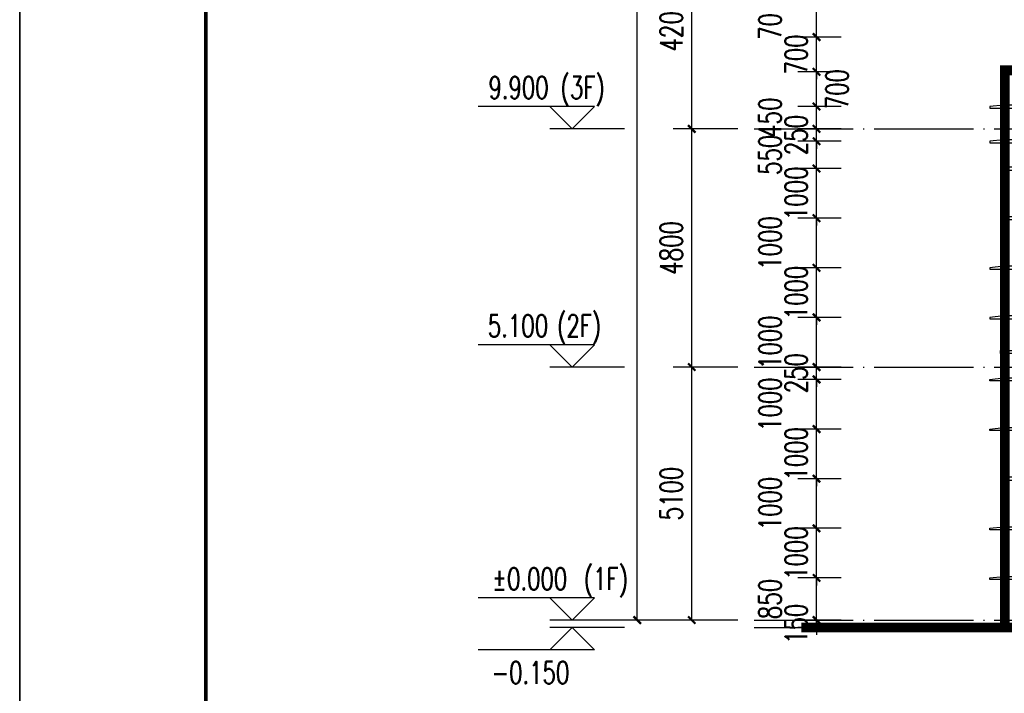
# Model space of a CAD drawing. Header units: millimetres. Extents: x 708158 to 1984082, y -168213 to -53.
# Tile 135 of 220: x 960458 to 980296, y -87433 to -73857. Entities that reach past the tile are written whole.
import ezdxf

# ---------------------------------------------------------------- set-up
doc = ezdxf.new("R2010")
doc.units = ezdxf.units.MM
doc.header["$LTSCALE"] = 1000
doc.linetypes.add('DOTE', pattern=[2.42, 2, -0.2, 0.02, -0.2])
doc.layers.get('0').update_dxf_attribs({"color": 8})
for name, color, linetype in [('A-AXIS', 1, 'DOTE'), ('DIM_ELEV', 3, 'Continuous'), ('PUB_DIM', 3, 'Continuous'), ('PUB_TEXT', 7, 'Continuous'), ('WINDOW', 4, 'Continuous'), ('立面加粗', 5, 'Continuous'), ('立面窗户线', 21, 'Continuous')]:
    doc.layers.add(name, color=color, linetype=linetype)
doc.layers.add('图框', color=4, linetype='Continuous', lineweight=35)
doc.styles.add('_TCH_DIM', font='SIMPLEX', dxfattribs={"bigfont": 'GBCBIG'})
doc.styles.add('_TCH_DIM_T3', font='SIMPLEX', dxfattribs={"width": 0.705882, "bigfont": 'GBCBIG'})
doc.dimstyles.new('_TCH_ARCH&&150', dxfattribs={"dimtxt": 446.25, "dimasz": 150, "dimexe": 375, "dimexo": 450, "dimgap": 189.375, "dimtad": 1, "dimdec": 0, "dimzin": 0, "dimdsep": 46, "dimtxsty": '_TCH_DIM_T3', "dimblk": 'ARCHTICK', "dimcen": 0.09, "dimclrt": 7, "dimazin": 2, "dimtfac": 1, "dimtdec": 0, "dimtix": 1, "dimtmove": 2, "dimatfit": 3, "dimfxl": 1, "dimtolj": 1, "dimtzin": 0, "dimarcsym": 0})

# ---------------------------------------------------------------- blocks, each defined once
blk = doc.blocks.new('A$C22792A80')
at = {"layer": '立面窗户线'}
blk.add_lwpolyline([(18033, 270), (0, 270), (-90, 270), (-90, 330), (0, 330), (18033, 330), (29733, 330), (29823, 330), (29823, 270), (29733, 270)], close=True, dxfattribs=at)
for points in [[(18033, -280), (0, -280), (-300, -280), (-300, -250), (-30, -220), (0, -220), (18033, -220), (27053, -220), (27083, -220), (27353, -250), (27353, -280), (27053, -280), (18033, -280)], [(18033, -1280), (0, -1280), (-300, -1280), (-300, -1250), (-30, -1220), (0, -1220), (18033, -1220), (27053, -1220), (27083, -1220), (27353, -1250), (27353, -1280), (27053, -1280), (18033, -1280)], [(18033, -2280), (27053, -2280), (27143, -2280), (27143, -2220), (27053, -2220), (18033, -2220), (0, -2220), (-90, -2220), (-90, -2280), (0, -2280), (18033, -2280)], [(18033, -3280), (0, -3280), (-300, -3280), (-300, -3250), (-30, -3220), (0, -3220), (18033, -3220), (27053, -3220), (27083, -3220), (27353, -3250), (27353, -3280), (27053, -3280), (18033, -3280)], [(18033, -4280), (0, -4280), (-300, -4280), (-300, -4250), (-30, -4220), (0, -4220), (18033, -4220), (27053, -4220), (27083, -4220), (27353, -4250), (27353, -4280), (27053, -4280), (18033, -4280)]]:
    blk.add_lwpolyline(points, dxfattribs=at)
blk = doc.blocks.new('A$C674F02E4')
at = {"layer": '立面窗户线'}
for points in [[(6333, 1180), (0, 1180), (-90, 1180), (-90, 1120), (0, 1120), (6333, 1120)], [(18033, 480), (0, 480), (-30, 480), (-300, 450), (-300, 420), (0, 420), (18033, 420)], [(18033, -220), (0, -220), (-30, -220), (-300, -250), (-300, -280), (0, -280), (18033, -280)], [(18033, -770), (5, -770), (-90, -770), (-90, -830), (0, -830), (18033, -830)], [(18033, -1770), (0, -1770), (-90, -1770), (-90, -1830), (0, -1830), (18033, -1830)], [(18033, -2770), (0, -2770), (-30, -2770), (-300, -2800), (-300, -2830), (0, -2830), (18033, -2830)], [(18033, -3770), (0, -3770), (-30, -3770), (-300, -3800), (-300, -3830), (0, -3830), (18033, -3830)]]:
    blk.add_lwpolyline(points, dxfattribs=at)
blk = doc.blocks.new('A$C998f5811')
at = {"layer": '图框', "color": 4}
for p, q in [((-126150, 89100), (-126150, 0)), ((0, 0), (0, 89100))]:
    blk.add_line(p, q, dxfattribs=at)
at = {"layer": '图框', "color": 4, "const_width": 74.2}
blk.add_lwpolyline([(-122400, 1500), (-1500, 1500), (-1500, 87600), (-122400, 87600)], close=True, dxfattribs=at)
blk = doc.blocks.new('_ArchTick')
at = {"color": 0, "linetype": 'ByBlock', "const_width": 0.3}
blk.add_lwpolyline([(-0.5, -0.5), (0.5, 0.5)], dxfattribs=at)
blk = doc.blocks.new('*D491')
at = {"layer": 'Defpoints', "color": 0, "transparency": 16777216}
for p in [(976513, -85957), (977461, -85957), (977461, -86107)]:
    blk.add_point(p, dxfattribs=at)
at = {"layer": 'PUB_DIM', "color": 0, "lineweight": -2, "transparency": 16777216}
for p, q in [((976513, -85957), (976513, -85807)), ((977011, -85957), (976138, -85957)), ((976513, -86107), (976513, -85957)), ((977011, -86107), (976138, -86107)), ((976513, -86107), (976513, -86257))]:
    blk.add_line(p, q, dxfattribs=at)
at = {"layer": 'PUB_DIM', "color": 0, "lineweight": -2, "transparency": 16777216, "xscale": 150, "yscale": 150, "zscale": 150}
for p, rotation in [((976513, -85957), 270), ((976513, -86107), 90)]:
    blk.add_blockref('_ArchTick', p, dxfattribs=dict(at, rotation=rotation))
at = {"layer": 'PUB_DIM', "color": 7, "transparency": 16777216, "insert": (976101, -86032), "char_height": 446.2, "attachment_point": 5, "rotation": 90, "style": '_TCH_DIM_T3'}
blk.add_mtext('\\A1;150', dxfattribs=at)
blk = doc.blocks.new('*D492')
at = {"layer": 'Defpoints', "color": 0, "transparency": 16777216}
for p in [(976513, -85107), (977461, -85107), (977461, -85957)]:
    blk.add_point(p, dxfattribs=at)
at = {"layer": 'PUB_DIM', "color": 0, "lineweight": -2, "transparency": 16777216}
for p, q in [((977011, -85107), (976138, -85107)), ((976513, -85957), (976513, -85107)), ((977011, -85957), (976138, -85957))]:
    blk.add_line(p, q, dxfattribs=at)
at = {"layer": 'PUB_DIM', "color": 0, "lineweight": -2, "transparency": 16777216, "xscale": 150, "yscale": 150, "zscale": 150}
for p, rotation in [((976513, -85107), 90), ((976513, -85957), 270)]:
    blk.add_blockref('_ArchTick', p, dxfattribs=dict(at, rotation=rotation))
at = {"layer": 'PUB_DIM', "color": 7, "transparency": 16777216, "insert": (975576, -85532), "char_height": 446.2, "attachment_point": 5, "rotation": 90, "style": '_TCH_DIM_T3'}
blk.add_mtext('\\A1;850', dxfattribs=at)
blk = doc.blocks.new('*D493')
at = {"layer": 'Defpoints', "color": 0, "transparency": 16777216}
for p in [(976513, -84107), (977461, -84107), (977461, -85107)]:
    blk.add_point(p, dxfattribs=at)
at = {"layer": 'PUB_DIM', "color": 0, "lineweight": -2, "transparency": 16777216}
for p, q in [((977011, -84107), (976138, -84107)), ((976513, -84107), (976513, -83957)), ((976513, -85107), (976513, -84107)), ((977011, -85107), (976138, -85107)), ((976513, -85107), (976513, -85257))]:
    blk.add_line(p, q, dxfattribs=at)
at = {"layer": 'PUB_DIM', "color": 0, "lineweight": -2, "transparency": 16777216, "xscale": 150, "yscale": 150, "zscale": 150}
for p, rotation in [((976513, -84107), 270), ((976513, -85107), 90)]:
    blk.add_blockref('_ArchTick', p, dxfattribs=dict(at, rotation=rotation))
at = {"layer": 'PUB_DIM', "color": 7, "transparency": 16777216, "insert": (976101, -84607), "char_height": 446.2, "attachment_point": 5, "rotation": 90, "style": '_TCH_DIM_T3'}
blk.add_mtext('\\A1;1000', dxfattribs=at)
blk = doc.blocks.new('*D494')
at = {"layer": 'Defpoints', "color": 0, "transparency": 16777216}
for p in [(976513, -83107), (977461, -83107), (977461, -84107)]:
    blk.add_point(p, dxfattribs=at)
at = {"layer": 'PUB_DIM', "color": 0, "lineweight": -2, "transparency": 16777216}
for p, q in [((977011, -83107), (976138, -83107)), ((976513, -84107), (976513, -83107)), ((977011, -84107), (976138, -84107))]:
    blk.add_line(p, q, dxfattribs=at)
at = {"layer": 'PUB_DIM', "color": 0, "lineweight": -2, "transparency": 16777216, "xscale": 150, "yscale": 150, "zscale": 150}
for p, rotation in [((976513, -83107), 90), ((976513, -84107), 270)]:
    blk.add_blockref('_ArchTick', p, dxfattribs=dict(at, rotation=rotation))
at = {"layer": 'PUB_DIM', "color": 7, "transparency": 16777216, "insert": (975576, -83607), "char_height": 446.2, "attachment_point": 5, "rotation": 90, "style": '_TCH_DIM_T3'}
blk.add_mtext('\\A1;1000', dxfattribs=at)
blk = doc.blocks.new('*D495')
at = {"layer": 'Defpoints', "color": 0, "transparency": 16777216}
for p in [(976513, -82107), (977461, -82107), (977461, -83107)]:
    blk.add_point(p, dxfattribs=at)
at = {"layer": 'PUB_DIM', "color": 0, "lineweight": -2, "transparency": 16777216}
for p, q in [((977011, -82107), (976138, -82107)), ((976513, -82107), (976513, -81957)), ((976513, -83107), (976513, -82107)), ((977011, -83107), (976138, -83107)), ((976513, -83107), (976513, -83257))]:
    blk.add_line(p, q, dxfattribs=at)
at = {"layer": 'PUB_DIM', "color": 0, "lineweight": -2, "transparency": 16777216, "xscale": 150, "yscale": 150, "zscale": 150}
for p, rotation in [((976513, -82107), 270), ((976513, -83107), 90)]:
    blk.add_blockref('_ArchTick', p, dxfattribs=dict(at, rotation=rotation))
at = {"layer": 'PUB_DIM', "color": 7, "transparency": 16777216, "insert": (976101, -82607), "char_height": 446.2, "attachment_point": 5, "rotation": 90, "style": '_TCH_DIM_T3'}
blk.add_mtext('\\A1;1000', dxfattribs=at)
blk = doc.blocks.new('*D496')
at = {"layer": 'Defpoints', "color": 0, "transparency": 16777216}
for p in [(976513, -81107), (977461, -81107), (977461, -82107)]:
    blk.add_point(p, dxfattribs=at)
at = {"layer": 'PUB_DIM', "color": 0, "lineweight": -2, "transparency": 16777216}
for p, q in [((977011, -81107), (976138, -81107)), ((976513, -82107), (976513, -81107)), ((977011, -82107), (976138, -82107))]:
    blk.add_line(p, q, dxfattribs=at)
at = {"layer": 'PUB_DIM', "color": 0, "lineweight": -2, "transparency": 16777216, "xscale": 150, "yscale": 150, "zscale": 150}
for p, rotation in [((976513, -81107), 90), ((976513, -82107), 270)]:
    blk.add_blockref('_ArchTick', p, dxfattribs=dict(at, rotation=rotation))
at = {"layer": 'PUB_DIM', "color": 7, "transparency": 16777216, "insert": (975576, -81607), "char_height": 446.2, "attachment_point": 5, "rotation": 90, "style": '_TCH_DIM_T3'}
blk.add_mtext('\\A1;1000', dxfattribs=at)
blk = doc.blocks.new('*D497')
at = {"layer": 'Defpoints', "color": 0, "transparency": 16777216}
for p in [(976513, -80857), (977461, -80857), (977461, -81107)]:
    blk.add_point(p, dxfattribs=at)
at = {"layer": 'PUB_DIM', "color": 0, "lineweight": -2, "transparency": 16777216}
for p, q in [((976513, -80857), (976513, -80707)), ((977011, -80857), (976138, -80857)), ((976513, -81107), (976513, -80857)), ((977011, -81107), (976138, -81107)), ((976513, -81107), (976513, -81257))]:
    blk.add_line(p, q, dxfattribs=at)
at = {"layer": 'PUB_DIM', "color": 0, "lineweight": -2, "transparency": 16777216, "xscale": 150, "yscale": 150, "zscale": 150}
for p, rotation in [((976513, -80857), 270), ((976513, -81107), 90)]:
    blk.add_blockref('_ArchTick', p, dxfattribs=dict(at, rotation=rotation))
at = {"layer": 'PUB_DIM', "color": 7, "transparency": 16777216, "insert": (976101, -80982), "char_height": 446.2, "attachment_point": 5, "rotation": 90, "style": '_TCH_DIM_T3'}
blk.add_mtext('\\A1;250', dxfattribs=at)
blk = doc.blocks.new('*D498')
at = {"layer": 'Defpoints', "color": 0, "transparency": 16777216}
for p in [(976513, -79857), (977461, -79857), (977461, -80857)]:
    blk.add_point(p, dxfattribs=at)
at = {"layer": 'PUB_DIM', "color": 0, "lineweight": -2, "transparency": 16777216}
for p, q in [((977011, -79857), (976138, -79857)), ((976513, -80857), (976513, -79857)), ((977011, -80857), (976138, -80857))]:
    blk.add_line(p, q, dxfattribs=at)
at = {"layer": 'PUB_DIM', "color": 0, "lineweight": -2, "transparency": 16777216, "xscale": 150, "yscale": 150, "zscale": 150}
for p, rotation in [((976513, -79857), 90), ((976513, -80857), 270)]:
    blk.add_blockref('_ArchTick', p, dxfattribs=dict(at, rotation=rotation))
at = {"layer": 'PUB_DIM', "color": 7, "transparency": 16777216, "insert": (975576, -80357), "char_height": 446.2, "attachment_point": 5, "rotation": 90, "style": '_TCH_DIM_T3'}
blk.add_mtext('\\A1;1000', dxfattribs=at)
blk = doc.blocks.new('*D499')
at = {"layer": 'Defpoints', "color": 0, "transparency": 16777216}
for p in [(976513, -78857), (977461, -78857), (977461, -79857)]:
    blk.add_point(p, dxfattribs=at)
at = {"layer": 'PUB_DIM', "color": 0, "lineweight": -2, "transparency": 16777216}
for p, q in [((976513, -78857), (976513, -78707)), ((977011, -78857), (976138, -78857)), ((976513, -79857), (976513, -78857)), ((977011, -79857), (976138, -79857)), ((976513, -79857), (976513, -80007))]:
    blk.add_line(p, q, dxfattribs=at)
at = {"layer": 'PUB_DIM', "color": 0, "lineweight": -2, "transparency": 16777216, "xscale": 150, "yscale": 150, "zscale": 150}
for p, rotation in [((976513, -78857), 270), ((976513, -79857), 90)]:
    blk.add_blockref('_ArchTick', p, dxfattribs=dict(at, rotation=rotation))
at = {"layer": 'PUB_DIM', "color": 7, "transparency": 16777216, "insert": (976101, -79357), "char_height": 446.2, "attachment_point": 5, "rotation": 90, "style": '_TCH_DIM_T3'}
blk.add_mtext('\\A1;1000', dxfattribs=at)
blk = doc.blocks.new('*D500')
at = {"layer": 'Defpoints', "color": 0, "transparency": 16777216}
for p in [(976513, -77857), (977461, -77857), (977461, -78857)]:
    blk.add_point(p, dxfattribs=at)
at = {"layer": 'PUB_DIM', "color": 0, "lineweight": -2, "transparency": 16777216}
for p, q in [((977011, -77857), (976138, -77857)), ((976513, -78857), (976513, -77857)), ((977011, -78857), (976138, -78857))]:
    blk.add_line(p, q, dxfattribs=at)
at = {"layer": 'PUB_DIM', "color": 0, "lineweight": -2, "transparency": 16777216, "xscale": 150, "yscale": 150, "zscale": 150}
for p, rotation in [((976513, -77857), 90), ((976513, -78857), 270)]:
    blk.add_blockref('_ArchTick', p, dxfattribs=dict(at, rotation=rotation))
at = {"layer": 'PUB_DIM', "color": 7, "transparency": 16777216, "insert": (975576, -78357), "char_height": 446.2, "attachment_point": 5, "rotation": 90, "style": '_TCH_DIM_T3'}
blk.add_mtext('\\A1;1000', dxfattribs=at)
blk = doc.blocks.new('*D501')
at = {"layer": 'Defpoints', "color": 0, "transparency": 16777216}
for p in [(976513, -76857), (977461, -76857), (977461, -77857)]:
    blk.add_point(p, dxfattribs=at)
at = {"layer": 'PUB_DIM', "color": 0, "lineweight": -2, "transparency": 16777216}
for p, q in [((976513, -76857), (976513, -76707)), ((977011, -76857), (976138, -76857)), ((976513, -77857), (976513, -76857)), ((977011, -77857), (976138, -77857)), ((976513, -77857), (976513, -78007))]:
    blk.add_line(p, q, dxfattribs=at)
at = {"layer": 'PUB_DIM', "color": 0, "lineweight": -2, "transparency": 16777216, "xscale": 150, "yscale": 150, "zscale": 150}
for p, rotation in [((976513, -76857), 270), ((976513, -77857), 90)]:
    blk.add_blockref('_ArchTick', p, dxfattribs=dict(at, rotation=rotation))
at = {"layer": 'PUB_DIM', "color": 7, "transparency": 16777216, "insert": (976101, -77357), "char_height": 446.2, "attachment_point": 5, "rotation": 90, "style": '_TCH_DIM_T3'}
blk.add_mtext('\\A1;1000', dxfattribs=at)
blk = doc.blocks.new('*D502')
at = {"layer": 'Defpoints', "color": 0, "transparency": 16777216}
for p in [(976513, -76307), (977461, -76307), (977461, -76857)]:
    blk.add_point(p, dxfattribs=at)
at = {"layer": 'PUB_DIM', "color": 0, "lineweight": -2, "transparency": 16777216}
for p, q in [((977011, -76307), (976138, -76307)), ((976513, -76857), (976513, -76307)), ((977011, -76857), (976138, -76857))]:
    blk.add_line(p, q, dxfattribs=at)
at = {"layer": 'PUB_DIM', "color": 0, "lineweight": -2, "transparency": 16777216, "xscale": 150, "yscale": 150, "zscale": 150}
for p, rotation in [((976513, -76307), 90), ((976513, -76857), 270)]:
    blk.add_blockref('_ArchTick', p, dxfattribs=dict(at, rotation=rotation))
at = {"layer": 'PUB_DIM', "color": 7, "transparency": 16777216, "insert": (975576, -76582), "char_height": 446.2, "attachment_point": 5, "rotation": 90, "style": '_TCH_DIM_T3'}
blk.add_mtext('\\A1;550', dxfattribs=at)
blk = doc.blocks.new('*D503')
at = {"layer": 'Defpoints', "color": 0, "transparency": 16777216}
for p in [(976513, -76057), (977461, -76057), (977461, -76307)]:
    blk.add_point(p, dxfattribs=at)
at = {"layer": 'PUB_DIM', "color": 0, "lineweight": -2, "transparency": 16777216}
for p, q in [((976513, -76057), (976513, -75907)), ((977011, -76057), (976138, -76057)), ((976513, -76307), (976513, -76057)), ((977011, -76307), (976138, -76307)), ((976513, -76307), (976513, -76457))]:
    blk.add_line(p, q, dxfattribs=at)
at = {"layer": 'PUB_DIM', "color": 0, "lineweight": -2, "transparency": 16777216, "xscale": 150, "yscale": 150, "zscale": 150}
for p, rotation in [((976513, -76057), 270), ((976513, -76307), 90)]:
    blk.add_blockref('_ArchTick', p, dxfattribs=dict(at, rotation=rotation))
at = {"layer": 'PUB_DIM', "color": 7, "transparency": 16777216, "insert": (976101, -76182), "char_height": 446.2, "attachment_point": 5, "rotation": 90, "style": '_TCH_DIM_T3'}
blk.add_mtext('\\A1;250', dxfattribs=at)
blk = doc.blocks.new('*D504')
at = {"layer": 'Defpoints', "color": 0, "transparency": 16777216}
for p in [(976513, -75607), (977461, -75607), (977461, -76057)]:
    blk.add_point(p, dxfattribs=at)
at = {"layer": 'PUB_DIM', "color": 0, "lineweight": -2, "transparency": 16777216}
for p, q in [((977011, -75607), (976138, -75607)), ((976513, -76057), (976513, -75607)), ((977011, -76057), (976138, -76057))]:
    blk.add_line(p, q, dxfattribs=at)
at = {"layer": 'PUB_DIM', "color": 0, "lineweight": -2, "transparency": 16777216, "xscale": 150, "yscale": 150, "zscale": 150}
for p, rotation in [((976513, -75607), 90), ((976513, -76057), 270)]:
    blk.add_blockref('_ArchTick', p, dxfattribs=dict(at, rotation=rotation))
at = {"layer": 'PUB_DIM', "color": 7, "transparency": 16777216, "insert": (975576, -75832), "char_height": 446.2, "attachment_point": 5, "rotation": 90, "style": '_TCH_DIM_T3'}
blk.add_mtext('\\A1;450', dxfattribs=at)
blk = doc.blocks.new('*D505')
at = {"layer": 'Defpoints', "color": 0, "transparency": 16777216}
for p in [(976513, -74907), (977461, -74907), (977461, -75607)]:
    blk.add_point(p, dxfattribs=at)
at = {"layer": 'PUB_DIM', "color": 0, "lineweight": -2, "transparency": 16777216}
for p, q in [((977011, -74907), (976138, -74907)), ((976513, -75607), (976513, -74907)), ((977011, -75607), (976138, -75607))]:
    blk.add_line(p, q, dxfattribs=at)
at = {"layer": 'PUB_DIM', "color": 0, "lineweight": -2, "transparency": 16777216, "xscale": 150, "yscale": 150, "zscale": 150}
for p, rotation in [((976513, -74907), 90), ((976513, -75607), 270)]:
    blk.add_blockref('_ArchTick', p, dxfattribs=dict(at, rotation=rotation))
at = {"layer": 'PUB_DIM', "color": 7, "transparency": 16777216, "insert": (976926, -75257), "char_height": 446.2, "attachment_point": 5, "rotation": 90, "style": '_TCH_DIM_T3'}
blk.add_mtext('\\A1;700', dxfattribs=at)
blk = doc.blocks.new('*D506')
at = {"layer": 'Defpoints', "color": 0, "transparency": 16777216}
for p in [(976513, -74207), (977461, -74207), (977461, -74907)]:
    blk.add_point(p, dxfattribs=at)
at = {"layer": 'PUB_DIM', "color": 0, "lineweight": -2, "transparency": 16777216}
for p, q in [((976513, -74207), (976513, -74057)), ((977011, -74207), (976138, -74207)), ((976513, -74907), (976513, -74207)), ((977011, -74907), (976138, -74907)), ((976513, -74907), (976513, -75057))]:
    blk.add_line(p, q, dxfattribs=at)
at = {"layer": 'PUB_DIM', "color": 0, "lineweight": -2, "transparency": 16777216, "xscale": 150, "yscale": 150, "zscale": 150}
for p, rotation in [((976513, -74207), 270), ((976513, -74907), 90)]:
    blk.add_blockref('_ArchTick', p, dxfattribs=dict(at, rotation=rotation))
at = {"layer": 'PUB_DIM', "color": 7, "transparency": 16777216, "insert": (976101, -74557), "char_height": 446.2, "attachment_point": 5, "rotation": 90, "style": '_TCH_DIM_T3'}
blk.add_mtext('\\A1;700', dxfattribs=at)
blk = doc.blocks.new('*D507')
at = {"layer": 'Defpoints', "color": 0, "transparency": 16777216}
for p in [(976513, -73507), (977461, -73507), (977461, -74207)]:
    blk.add_point(p, dxfattribs=at)
at = {"layer": 'PUB_DIM', "color": 0, "lineweight": -2, "transparency": 16777216}
for p, q in [((977011, -73507), (976138, -73507)), ((976513, -74207), (976513, -73507)), ((977011, -74207), (976138, -74207))]:
    blk.add_line(p, q, dxfattribs=at)
at = {"layer": 'PUB_DIM', "color": 0, "lineweight": -2, "transparency": 16777216, "xscale": 150, "yscale": 150, "zscale": 150}
for p, rotation in [((976513, -73507), 90), ((976513, -74207), 270)]:
    blk.add_blockref('_ArchTick', p, dxfattribs=dict(at, rotation=rotation))
at = {"layer": 'PUB_DIM', "color": 7, "transparency": 16777216, "insert": (975576, -73857), "char_height": 446.2, "attachment_point": 5, "rotation": 90, "style": '_TCH_DIM_T3'}
blk.add_mtext('\\A1;700', dxfattribs=at)
blk = doc.blocks.new('*D779')
at = {"layer": 'Defpoints', "color": 0, "transparency": 16777216}
for p in [(972902, -37657), (975375, -37657), (975375, -85957)]:
    blk.add_point(p, dxfattribs=at)
at = {"layer": 'PUB_DIM', "color": 0, "lineweight": -2, "transparency": 16777216}
for p, q in [((974925, -37657), (972527, -37657)), ((972902, -85957), (972902, -37657)), ((974925, -85957), (972527, -85957))]:
    blk.add_line(p, q, dxfattribs=at)
at = {"layer": 'PUB_DIM', "color": 0, "lineweight": -2, "transparency": 16777216, "xscale": 150, "yscale": 150, "zscale": 150}
for p, rotation in [((972902, -37657), 90), ((972902, -85957), 270)]:
    blk.add_blockref('_ArchTick', p, dxfattribs=dict(at, rotation=rotation))
at = {"layer": 'PUB_DIM', "color": 7, "transparency": 16777216, "insert": (972490, -61807), "char_height": 446.2, "attachment_point": 5, "rotation": 90, "style": '_TCH_DIM_T3'}
blk.add_mtext('\\A1;48300', dxfattribs=at)
blk = doc.blocks.new('*D780')
at = {"layer": 'Defpoints', "color": 0, "transparency": 16777216}
for p in [(973999, -80857), (975375, -80857), (975375, -85957)]:
    blk.add_point(p, dxfattribs=at)
at = {"layer": 'PUB_DIM', "color": 0, "lineweight": -2, "transparency": 16777216}
for p, q in [((974925, -80857), (973624, -80857)), ((973999, -85957), (973999, -80857)), ((974925, -85957), (973624, -85957))]:
    blk.add_line(p, q, dxfattribs=at)
at = {"layer": 'PUB_DIM', "color": 0, "lineweight": -2, "transparency": 16777216, "xscale": 150, "yscale": 150, "zscale": 150}
for p, rotation in [((973999, -80857), 90), ((973999, -85957), 270)]:
    blk.add_blockref('_ArchTick', p, dxfattribs=dict(at, rotation=rotation))
at = {"layer": 'PUB_DIM', "color": 7, "transparency": 16777216, "insert": (973586, -83407), "char_height": 446.2, "attachment_point": 5, "rotation": 90, "style": '_TCH_DIM_T3'}
blk.add_mtext('\\A1;5100', dxfattribs=at)
blk = doc.blocks.new('*D781')
at = {"layer": 'Defpoints', "color": 0, "transparency": 16777216}
for p in [(973999, -76057), (975375, -76057), (975375, -80857)]:
    blk.add_point(p, dxfattribs=at)
at = {"layer": 'PUB_DIM', "color": 0, "lineweight": -2, "transparency": 16777216}
for p, q in [((974925, -76057), (973624, -76057)), ((973999, -80857), (973999, -76057)), ((974925, -80857), (973624, -80857))]:
    blk.add_line(p, q, dxfattribs=at)
at = {"layer": 'PUB_DIM', "color": 0, "lineweight": -2, "transparency": 16777216, "xscale": 150, "yscale": 150, "zscale": 150}
for p, rotation in [((973999, -76057), 90), ((973999, -80857), 270)]:
    blk.add_blockref('_ArchTick', p, dxfattribs=dict(at, rotation=rotation))
at = {"layer": 'PUB_DIM', "color": 7, "transparency": 16777216, "insert": (973586, -78457), "char_height": 446.2, "attachment_point": 5, "rotation": 90, "style": '_TCH_DIM_T3'}
blk.add_mtext('\\A1;4800', dxfattribs=at)
blk = doc.blocks.new('*D782')
at = {"layer": 'Defpoints', "color": 0, "transparency": 16777216}
for p in [(973999, -71857), (975375, -71857), (975375, -76057)]:
    blk.add_point(p, dxfattribs=at)
at = {"layer": 'PUB_DIM', "color": 0, "lineweight": -2, "transparency": 16777216}
for p, q in [((974925, -71857), (973624, -71857)), ((973999, -76057), (973999, -71857)), ((974925, -76057), (973624, -76057))]:
    blk.add_line(p, q, dxfattribs=at)
at = {"layer": 'PUB_DIM', "color": 0, "lineweight": -2, "transparency": 16777216, "xscale": 150, "yscale": 150, "zscale": 150}
for p, rotation in [((973999, -71857), 90), ((973999, -76057), 270)]:
    blk.add_blockref('_ArchTick', p, dxfattribs=dict(at, rotation=rotation))
at = {"layer": 'PUB_DIM', "color": 7, "transparency": 16777216, "insert": (973586, -73957), "char_height": 446.2, "attachment_point": 5, "rotation": 90, "style": '_TCH_DIM_T3'}
blk.add_mtext('\\A1;4200', dxfattribs=at)

msp = doc.modelspace()

# ---------------------------------------------------------------- linework, layer by layer
at = {"layer": 'A-AXIS'}
for p, q in [((975254, -76056.7), (1017240.9, -76056.7)), ((975254, -80856.7), (1017240.9, -80856.7)), ((975254, -85956.7), (1017240.9, -85956.7)), ((975254, -86106.7), (1017240.9, -86106.7))]:
    msp.add_line(p, q, dxfattribs=at)
at = {"layer": 'DIM_ELEV'}
for p, q in [((972041.5, -75606.7), (969694, -75606.7)), ((971591.5, -76056.7), (971141.5, -75606.7)), ((971591.5, -76056.7), (972041.5, -75606.7)), ((972641.5, -76056.7), (971141.5, -76056.7)), ((972041.5, -80406.7), (969694, -80406.7)), ((971591.5, -80856.7), (971141.5, -80406.7)), ((971591.5, -80856.7), (972041.5, -80406.7)), ((972641.5, -80856.7), (971141.5, -80856.7)), ((972041.5, -85506.7), (969694, -85506.7)), ((971591.5, -85956.7), (971141.5, -85506.7)), ((971591.5, -85956.7), (972041.5, -85506.7)), ((972641.5, -85956.7), (971141.5, -85956.7)), ((971591.5, -86106.7), (971141.5, -86556.7)), ((972641.5, -86106.7), (971141.5, -86106.7)), ((971591.5, -86106.7), (972041.5, -86556.7)), ((972041.5, -86556.7), (969694, -86556.7))]:
    msp.add_line(p, q, dxfattribs=at)

# ---------------------------------------------------------------- block references
msp.add_blockref('A$C998f5811', (960457.6, -107699.9))
at = {"layer": 'WINDOW'}
msp.add_blockref('A$C674F02E4', (980307.7, -76056.7), dxfattribs=at)

# ---------------------------------------------------------------- texts
at = {"layer": 'PUB_TEXT', "style": '_TCH_DIM', "width": 0.705882}
for s, p in [('(3F)', (971356, -75449.2)), ('9.900', (969901, -75449.2)), ('(2F)', (971284, -80249.2)), ('5.100', (969889, -80249.2)), ('%%P0.000', (969979, -85349.2)), ('(1F)', (971824, -85349.2)), ('-0.150', (969967, -87239.2))]:
    msp.add_text(s, height=446.25, dxfattribs=at).set_placement(p)

# ---------------------------------------------------------------- dimensions: what is measured, and where the dimension line sits
at = {"layer": 'PUB_DIM'}
for p1, p2, distance, picture, middle in [((975375.3, -85956.7), (975375.3, -37656.7), 2473.1, '*D779', (972489.7, -61806.7)), ((975375.3, -76056.7), (975375.3, -71856.7), 1376.7, '*D782', (973586.1, -73956.7)), ((977460.9, -74906.7), (977460.9, -74206.7), 947.8, '*D506', (976100.7, -74556.7)), ((977460.9, -76306.7), (977460.9, -76056.7), 947.8, '*D503', (976100.7, -76181.7)), ((975375.3, -80856.7), (975375.3, -76056.7), 1376.7, '*D781', (973586.1, -78456.7)), ((977460.9, -77856.7), (977460.9, -76856.7), 947.8, '*D501', (976100.7, -77356.7)), ((977460.9, -79856.7), (977460.9, -78856.7), 947.8, '*D499', (976100.7, -79356.7)), ((977460.9, -81106.7), (977460.9, -80856.7), 947.8, '*D497', (976100.7, -80981.7)), ((975375.3, -85956.7), (975375.3, -80856.7), 1376.7, '*D780', (973586.1, -83406.7)), ((977460.9, -83106.7), (977460.9, -82106.7), 947.8, '*D495', (976100.7, -82606.7)), ((977460.9, -85106.7), (977460.9, -84106.7), 947.8, '*D493', (976100.7, -84606.7)), ((977460.9, -86106.7), (977460.9, -85956.7), 947.8, '*D491', (976100.7, -86031.7))]:
    dim = msp.add_aligned_dim(p1=p1, p2=p2, distance=distance, dimstyle='_TCH_ARCH&&150', dxfattribs=at)
    dim.commit()
    dim.dimension.update_dxf_attribs({"geometry": picture, "text_midpoint": middle})
for base, p1, p2, picture, middle in [((976513.2, -73506.7), (977460.9, -74206.7), (977460.9, -73506.7), '*D507', (975575.7, -73856.7)), ((976513.2, -74906.7), (977460.9, -75606.7), (977460.9, -74906.7), '*D505', (976925.7, -75256.7)), ((976513.2, -75606.7), (977460.9, -76056.7), (977460.9, -75606.7), '*D504', (975575.7, -75831.7)), ((976513.2, -76306.7), (977460.9, -76856.7), (977460.9, -76306.7), '*D502', (975575.7, -76581.7)), ((976513.2, -77856.7), (977460.9, -78856.7), (977460.9, -77856.7), '*D500', (975575.7, -78356.7)), ((976513.2, -79856.7), (977460.9, -80856.7), (977460.9, -79856.7), '*D498', (975575.7, -80356.7)), ((976513.2, -81106.7), (977460.9, -82106.7), (977460.9, -81106.7), '*D496', (975575.7, -81606.7)), ((976513.2, -83106.7), (977460.9, -84106.7), (977460.9, -83106.7), '*D494', (975575.7, -83606.7)), ((976513.2, -85106.7), (977460.9, -85956.7), (977460.9, -85106.7), '*D492', (975575.7, -85531.7))]:
    dim = msp.add_linear_dim(base=base, p1=p1, p2=p2, angle=90, dimstyle='_TCH_ARCH&&150', dxfattribs=at)
    dim.commit()
    dim.dimension.update_dxf_attribs({"geometry": picture, "text_midpoint": middle, "dimtype": 129})

# ---------------------------------------------------------------- next in the draw order: block references
at = {"layer": 'WINDOW'}
msp.add_blockref('A$C22792A80', (980307.7, -80856.7), dxfattribs=at)

# ---------------------------------------------------------------- next in the draw order: linework, layer by layer
at = {"layer": '立面加粗', "const_width": 200}
for points in [[(980307.7, -86106.7), (980307.7, -74876.7), (986640.9, -74876.7), (986640.9, -37556.7), (1007361, -37556.7), (1007361, -62976.7), (1010040.9, -62976.7), (1010040.9, -77886.7), (1007361, -77886.7), (1007361, -86106.7)], [(976204.9, -86106.7), (1076568.2, -86106.7)]]:
    msp.add_lwpolyline(points, dxfattribs=at)

# ---------------------------------------------------------------- next in the draw order: block references
msp.add_blockref('A$C998f5811', (1086607.6, -107699.9))

doc.saveas('drawing.dxf')
